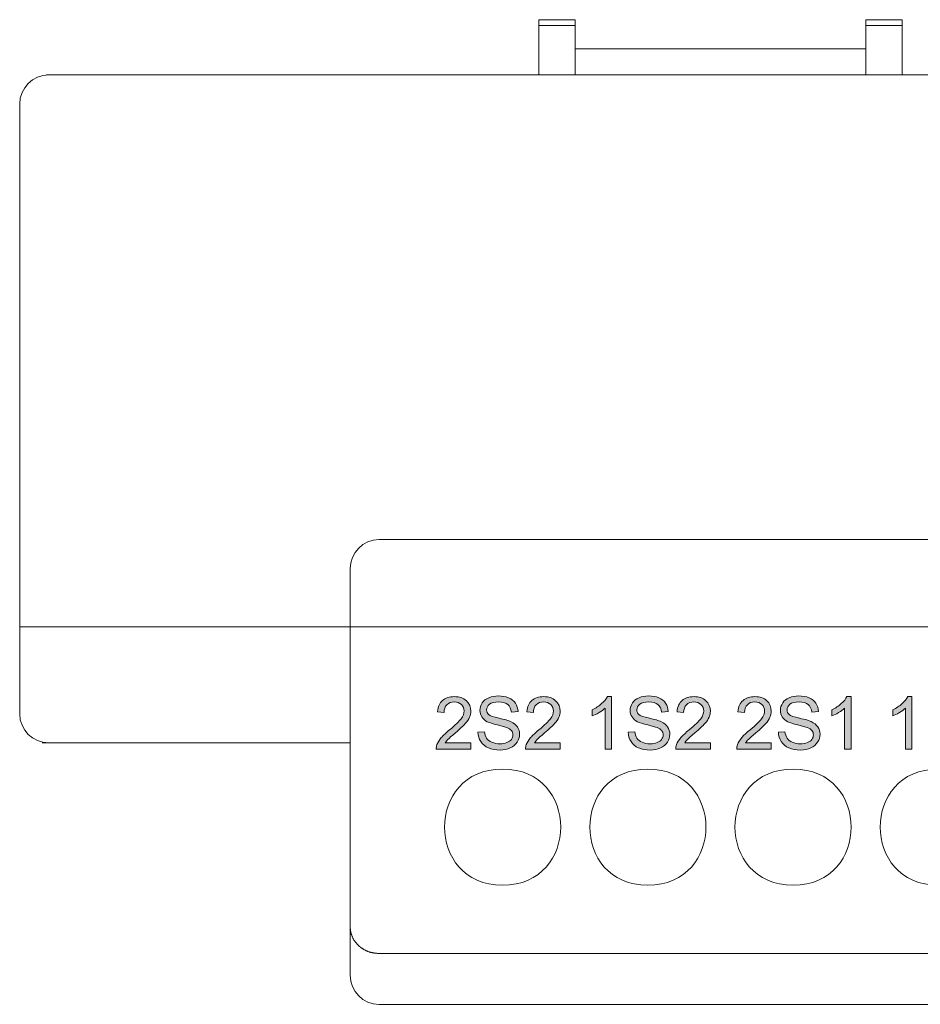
# Model space of a CAD drawing. Header units: millimetres. Extents: x 84.7 to 125.4, y 128.4 to 168.6.
# Tile 2 of 6: x 99.1 to 109.7, y 128.4 to 140. Entities that reach past the tile are written whole.
import ezdxf

# ---------------------------------------------------------------- set-up
doc = ezdxf.new("R2010")
doc.units = ezdxf.units.MM
doc.header["$MEASUREMENT"] = 0
doc.layers.add('Capa 1', color=7, linetype='Continuous', lineweight=0)

# ---------------------------------------------------------------- blocks, each defined once
blk = doc.blocks.new('Block_0')
at = {"layer": 'Capa 1', "transparency": 33554687}
h = blk.add_hatch(color=250, dxfattribs=at)
h.dxf.hatch_style = 2
edge = h.paths.add_edge_path()
edge.add_spline(control_points=[(104.436, 131.5), (104.436, 131.5), (104.436, 131.428), (104.436, 131.428), (104.436, 131.428), (104.031, 131.428), (104.031, 131.428), (104.03, 131.446), (104.033, 131.463), (104.039, 131.48), (104.049, 131.508), (104.066, 131.535), (104.089, 131.562), (104.112, 131.588), (104.144, 131.619), (104.187, 131.654), (104.254, 131.709), (104.299, 131.752), (104.322, 131.784), (104.346, 131.816), (104.357, 131.846), (104.357, 131.875), (104.357, 131.904), (104.347, 131.93), (104.325, 131.95), (104.304, 131.971), (104.276, 131.981), (104.242, 131.981), (104.206, 131.981), (104.177, 131.97), (104.155, 131.948), (104.133, 131.926), (104.122, 131.896), (104.122, 131.858), (104.122, 131.858), (104.045, 131.866), (104.045, 131.866), (104.05, 131.924), (104.07, 131.968), (104.104, 131.998), (104.139, 132.028), (104.185, 132.043), (104.244, 132.043), (104.302, 132.043), (104.349, 132.027), (104.383, 131.994), (104.418, 131.962), (104.435, 131.921), (104.435, 131.873), (104.435, 131.848), (104.43, 131.824), (104.42, 131.801), (104.41, 131.777), (104.393, 131.752), (104.37, 131.726), (104.346, 131.7), (104.308, 131.664), (104.254, 131.618), (104.209, 131.58), (104.18, 131.554), (104.167, 131.541), (104.154, 131.527), (104.143, 131.514), (104.135, 131.5), (104.135, 131.5), (104.436, 131.5), (104.436, 131.5), (104.436, 131.5), (104.436, 131.5), (104.436, 131.5)], knot_values=[0, 0, 0, 0, 1, 1, 1, 2, 2, 2, 3, 3, 3, 4, 4, 4, 5, 5, 5, 6, 6, 6, 7, 7, 7, 8, 8, 8, 9, 9, 9, 10, 10, 10, 11, 11, 11, 12, 12, 12, 13, 13, 13, 14, 14, 14, 15, 15, 15, 16, 16, 16, 17, 17, 17, 18, 18, 18, 19, 19, 19, 20, 20, 20, 21, 21, 21, 22, 22, 22, 23, 23, 23, 23], degree=3, periodic=0)
h = blk.add_hatch(color=250, dxfattribs=at)
h.dxf.hatch_style = 2
edge = h.paths.add_edge_path()
edge.add_spline(control_points=[(104.519, 131.625), (104.519, 131.625), (104.596, 131.631), (104.596, 131.631), (104.599, 131.601), (104.608, 131.576), (104.621, 131.556), (104.634, 131.536), (104.655, 131.52), (104.683, 131.508), (104.71, 131.496), (104.742, 131.49), (104.777, 131.49), (104.807, 131.49), (104.835, 131.495), (104.858, 131.504), (104.882, 131.513), (104.9, 131.526), (104.911, 131.542), (104.923, 131.558), (104.929, 131.575), (104.929, 131.594), (104.929, 131.613), (104.923, 131.63), (104.912, 131.645), (104.901, 131.659), (104.882, 131.671), (104.857, 131.681), (104.84, 131.687), (104.804, 131.697), (104.748, 131.711), (104.692, 131.724), (104.652, 131.737), (104.629, 131.749), (104.6, 131.764), (104.578, 131.783), (104.564, 131.806), (104.55, 131.829), (104.543, 131.854), (104.543, 131.882), (104.543, 131.913), (104.551, 131.942), (104.569, 131.969), (104.586, 131.996), (104.612, 132.016), (104.646, 132.03), (104.68, 132.044), (104.717, 132.051), (104.758, 132.051), (104.804, 132.051), (104.844, 132.044), (104.878, 132.029), (104.913, 132.014), (104.94, 131.993), (104.958, 131.965), (104.977, 131.936), (104.987, 131.904), (104.989, 131.868), (104.989, 131.868), (104.911, 131.862), (104.911, 131.862), (104.907, 131.901), (104.892, 131.93), (104.868, 131.95), (104.844, 131.97), (104.809, 131.98), (104.762, 131.98), (104.712, 131.98), (104.677, 131.971), (104.654, 131.953), (104.632, 131.935), (104.621, 131.913), (104.621, 131.888), (104.621, 131.866), (104.629, 131.847), (104.644, 131.833), (104.66, 131.819), (104.701, 131.804), (104.767, 131.79), (104.833, 131.775), (104.878, 131.762), (104.902, 131.751), (104.938, 131.734), (104.964, 131.713), (104.981, 131.688), (104.998, 131.663), (105.007, 131.634), (105.007, 131.601), (105.007, 131.568), (104.998, 131.538), (104.979, 131.509), (104.96, 131.48), (104.933, 131.458), (104.898, 131.441), (104.863, 131.425), (104.824, 131.417), (104.78, 131.417), (104.725, 131.417), (104.678, 131.425), (104.641, 131.442), (104.603, 131.458), (104.574, 131.482), (104.553, 131.515), (104.531, 131.547), (104.52, 131.584), (104.519, 131.625), (104.519, 131.625), (104.519, 131.625), (104.519, 131.625)], knot_values=[0, 0, 0, 0, 1, 1, 1, 2, 2, 2, 3, 3, 3, 4, 4, 4, 5, 5, 5, 6, 6, 6, 7, 7, 7, 8, 8, 8, 9, 9, 9, 10, 10, 10, 11, 11, 11, 12, 12, 12, 13, 13, 13, 14, 14, 14, 15, 15, 15, 16, 16, 16, 17, 17, 17, 18, 18, 18, 19, 19, 19, 20, 20, 20, 21, 21, 21, 22, 22, 22, 23, 23, 23, 24, 24, 24, 25, 25, 25, 26, 26, 26, 27, 27, 27, 28, 28, 28, 29, 29, 29, 30, 30, 30, 31, 31, 31, 32, 32, 32, 33, 33, 33, 34, 34, 34, 35, 35, 35, 36, 36, 36, 36], degree=3, periodic=0)
h = blk.add_hatch(color=250, dxfattribs=at)
h.dxf.hatch_style = 2
edge = h.paths.add_edge_path()
edge.add_spline(control_points=[(105.483, 131.5), (105.483, 131.5), (105.483, 131.428), (105.483, 131.428), (105.483, 131.428), (105.078, 131.428), (105.078, 131.428), (105.077, 131.446), (105.08, 131.463), (105.086, 131.48), (105.096, 131.508), (105.113, 131.535), (105.136, 131.562), (105.159, 131.588), (105.191, 131.619), (105.234, 131.654), (105.301, 131.709), (105.346, 131.752), (105.369, 131.784), (105.393, 131.816), (105.404, 131.846), (105.404, 131.875), (105.404, 131.904), (105.394, 131.93), (105.373, 131.95), (105.351, 131.971), (105.323, 131.981), (105.289, 131.981), (105.253, 131.981), (105.224, 131.97), (105.202, 131.948), (105.18, 131.926), (105.169, 131.896), (105.169, 131.858), (105.169, 131.858), (105.092, 131.866), (105.092, 131.866), (105.097, 131.924), (105.117, 131.968), (105.151, 131.998), (105.186, 132.028), (105.232, 132.043), (105.291, 132.043), (105.349, 132.043), (105.396, 132.027), (105.43, 131.994), (105.465, 131.962), (105.482, 131.921), (105.482, 131.873), (105.482, 131.848), (105.477, 131.824), (105.467, 131.801), (105.457, 131.777), (105.44, 131.752), (105.417, 131.726), (105.393, 131.7), (105.355, 131.664), (105.301, 131.618), (105.256, 131.58), (105.227, 131.554), (105.214, 131.541), (105.201, 131.527), (105.19, 131.514), (105.182, 131.5), (105.182, 131.5), (105.483, 131.5), (105.483, 131.5), (105.483, 131.5), (105.483, 131.5), (105.483, 131.5)], knot_values=[0, 0, 0, 0, 1, 1, 1, 2, 2, 2, 3, 3, 3, 4, 4, 4, 5, 5, 5, 6, 6, 6, 7, 7, 7, 8, 8, 8, 9, 9, 9, 10, 10, 10, 11, 11, 11, 12, 12, 12, 13, 13, 13, 14, 14, 14, 15, 15, 15, 16, 16, 16, 17, 17, 17, 18, 18, 18, 19, 19, 19, 20, 20, 20, 21, 21, 21, 22, 22, 22, 23, 23, 23, 23], degree=3, periodic=0)
h = blk.add_hatch(color=250, dxfattribs=at)
h.dxf.hatch_style = 2
edge = h.paths.add_edge_path()
edge.add_spline(control_points=[(106.084, 131.428), (106.084, 131.428), (106.009, 131.428), (106.009, 131.428), (106.009, 131.428), (106.009, 131.907), (106.009, 131.907), (105.991, 131.89), (105.967, 131.873), (105.938, 131.855), (105.908, 131.838), (105.882, 131.825), (105.859, 131.817), (105.859, 131.817), (105.859, 131.889), (105.859, 131.889), (105.901, 131.909), (105.938, 131.933), (105.969, 131.961), (106, 131.989), (106.023, 132.017), (106.036, 132.043), (106.036, 132.043), (106.084, 132.043), (106.084, 132.043), (106.084, 132.043), (106.084, 131.428), (106.084, 131.428), (106.084, 131.428), (106.084, 131.428), (106.084, 131.428)], knot_values=[0, 0, 0, 0, 1, 1, 1, 2, 2, 2, 3, 3, 3, 4, 4, 4, 5, 5, 5, 6, 6, 6, 7, 7, 7, 8, 8, 8, 9, 9, 9, 10, 10, 10, 10], degree=3, periodic=0)
h = blk.add_hatch(color=250, dxfattribs=at)
h.dxf.hatch_style = 2
edge = h.paths.add_edge_path()
edge.add_spline(control_points=[(106.28, 131.625), (106.28, 131.625), (106.357, 131.631), (106.357, 131.631), (106.36, 131.601), (106.369, 131.576), (106.382, 131.556), (106.395, 131.536), (106.416, 131.52), (106.443, 131.508), (106.471, 131.496), (106.503, 131.49), (106.537, 131.49), (106.568, 131.49), (106.596, 131.495), (106.619, 131.504), (106.643, 131.513), (106.661, 131.526), (106.672, 131.542), (106.684, 131.558), (106.69, 131.575), (106.69, 131.594), (106.69, 131.613), (106.684, 131.63), (106.673, 131.645), (106.662, 131.659), (106.643, 131.671), (106.618, 131.681), (106.601, 131.687), (106.565, 131.697), (106.509, 131.711), (106.452, 131.724), (106.413, 131.737), (106.39, 131.749), (106.361, 131.764), (106.339, 131.783), (106.325, 131.806), (106.311, 131.829), (106.303, 131.854), (106.303, 131.882), (106.303, 131.913), (106.312, 131.942), (106.33, 131.969), (106.347, 131.996), (106.373, 132.016), (106.407, 132.03), (106.44, 132.044), (106.478, 132.051), (106.519, 132.051), (106.565, 132.051), (106.604, 132.044), (106.639, 132.029), (106.674, 132.014), (106.701, 131.993), (106.719, 131.965), (106.738, 131.936), (106.748, 131.904), (106.749, 131.868), (106.749, 131.868), (106.672, 131.862), (106.672, 131.862), (106.667, 131.901), (106.653, 131.93), (106.629, 131.95), (106.605, 131.97), (106.57, 131.98), (106.522, 131.98), (106.473, 131.98), (106.438, 131.971), (106.415, 131.953), (106.393, 131.935), (106.382, 131.913), (106.382, 131.888), (106.382, 131.866), (106.389, 131.847), (106.405, 131.833), (106.421, 131.819), (106.462, 131.804), (106.528, 131.79), (106.594, 131.775), (106.639, 131.762), (106.663, 131.751), (106.699, 131.734), (106.725, 131.713), (106.742, 131.688), (106.759, 131.663), (106.768, 131.634), (106.768, 131.601), (106.768, 131.568), (106.758, 131.538), (106.74, 131.509), (106.721, 131.48), (106.694, 131.458), (106.659, 131.441), (106.624, 131.425), (106.585, 131.417), (106.541, 131.417), (106.486, 131.417), (106.439, 131.425), (106.402, 131.442), (106.364, 131.458), (106.335, 131.482), (106.314, 131.515), (106.292, 131.547), (106.281, 131.584), (106.28, 131.625), (106.28, 131.625), (106.28, 131.625), (106.28, 131.625)], knot_values=[0, 0, 0, 0, 1, 1, 1, 2, 2, 2, 3, 3, 3, 4, 4, 4, 5, 5, 5, 6, 6, 6, 7, 7, 7, 8, 8, 8, 9, 9, 9, 10, 10, 10, 11, 11, 11, 12, 12, 12, 13, 13, 13, 14, 14, 14, 15, 15, 15, 16, 16, 16, 17, 17, 17, 18, 18, 18, 19, 19, 19, 20, 20, 20, 21, 21, 21, 22, 22, 22, 23, 23, 23, 24, 24, 24, 25, 25, 25, 26, 26, 26, 27, 27, 27, 28, 28, 28, 29, 29, 29, 30, 30, 30, 31, 31, 31, 32, 32, 32, 33, 33, 33, 34, 34, 34, 35, 35, 35, 36, 36, 36, 36], degree=3, periodic=0)
h = blk.add_hatch(color=250, dxfattribs=at)
h.dxf.hatch_style = 2
edge = h.paths.add_edge_path()
edge.add_spline(control_points=[(107.244, 131.5), (107.244, 131.5), (107.244, 131.428), (107.244, 131.428), (107.244, 131.428), (106.839, 131.428), (106.839, 131.428), (106.838, 131.446), (106.841, 131.463), (106.847, 131.48), (106.857, 131.508), (106.874, 131.535), (106.897, 131.562), (106.92, 131.588), (106.952, 131.619), (106.995, 131.654), (107.062, 131.709), (107.107, 131.752), (107.13, 131.784), (107.154, 131.816), (107.165, 131.846), (107.165, 131.875), (107.165, 131.904), (107.155, 131.93), (107.133, 131.95), (107.112, 131.971), (107.084, 131.981), (107.05, 131.981), (107.014, 131.981), (106.985, 131.97), (106.963, 131.948), (106.941, 131.926), (106.93, 131.896), (106.93, 131.858), (106.93, 131.858), (106.853, 131.866), (106.853, 131.866), (106.858, 131.924), (106.878, 131.968), (106.912, 131.998), (106.947, 132.028), (106.993, 132.043), (107.052, 132.043), (107.11, 132.043), (107.157, 132.027), (107.191, 131.994), (107.226, 131.962), (107.243, 131.921), (107.243, 131.873), (107.243, 131.848), (107.238, 131.824), (107.228, 131.801), (107.218, 131.777), (107.201, 131.752), (107.178, 131.726), (107.154, 131.7), (107.116, 131.664), (107.062, 131.618), (107.017, 131.58), (106.988, 131.554), (106.975, 131.541), (106.962, 131.527), (106.951, 131.514), (106.943, 131.5), (106.943, 131.5), (107.244, 131.5), (107.244, 131.5), (107.244, 131.5), (107.244, 131.5), (107.244, 131.5)], knot_values=[0, 0, 0, 0, 1, 1, 1, 2, 2, 2, 3, 3, 3, 4, 4, 4, 5, 5, 5, 6, 6, 6, 7, 7, 7, 8, 8, 8, 9, 9, 9, 10, 10, 10, 11, 11, 11, 12, 12, 12, 13, 13, 13, 14, 14, 14, 15, 15, 15, 16, 16, 16, 17, 17, 17, 18, 18, 18, 19, 19, 19, 20, 20, 20, 21, 21, 21, 22, 22, 22, 23, 23, 23, 23], degree=3, periodic=0)
h = blk.add_hatch(color=250, dxfattribs=at)
h.dxf.hatch_style = 2
edge = h.paths.add_edge_path()
edge.add_spline(control_points=[(107.957, 131.5), (107.957, 131.5), (107.957, 131.428), (107.957, 131.428), (107.957, 131.428), (107.552, 131.428), (107.552, 131.428), (107.552, 131.446), (107.555, 131.463), (107.561, 131.48), (107.571, 131.508), (107.588, 131.535), (107.611, 131.562), (107.633, 131.588), (107.666, 131.619), (107.709, 131.654), (107.776, 131.709), (107.821, 131.752), (107.844, 131.784), (107.868, 131.816), (107.879, 131.846), (107.879, 131.875), (107.879, 131.904), (107.869, 131.93), (107.847, 131.95), (107.826, 131.971), (107.798, 131.981), (107.764, 131.981), (107.728, 131.981), (107.699, 131.97), (107.677, 131.948), (107.655, 131.926), (107.644, 131.896), (107.644, 131.858), (107.644, 131.858), (107.567, 131.866), (107.567, 131.866), (107.572, 131.924), (107.592, 131.968), (107.626, 131.998), (107.661, 132.028), (107.707, 132.043), (107.766, 132.043), (107.824, 132.043), (107.871, 132.027), (107.905, 131.994), (107.939, 131.962), (107.957, 131.921), (107.957, 131.873), (107.957, 131.848), (107.952, 131.824), (107.941, 131.801), (107.931, 131.777), (107.915, 131.752), (107.892, 131.726), (107.868, 131.7), (107.83, 131.664), (107.776, 131.618), (107.73, 131.58), (107.702, 131.554), (107.689, 131.541), (107.676, 131.527), (107.665, 131.514), (107.657, 131.5), (107.657, 131.5), (107.957, 131.5), (107.957, 131.5), (107.957, 131.5), (107.957, 131.5), (107.957, 131.5)], knot_values=[0, 0, 0, 0, 1, 1, 1, 2, 2, 2, 3, 3, 3, 4, 4, 4, 5, 5, 5, 6, 6, 6, 7, 7, 7, 8, 8, 8, 9, 9, 9, 10, 10, 10, 11, 11, 11, 12, 12, 12, 13, 13, 13, 14, 14, 14, 15, 15, 15, 16, 16, 16, 17, 17, 17, 18, 18, 18, 19, 19, 19, 20, 20, 20, 21, 21, 21, 22, 22, 22, 23, 23, 23, 23], degree=3, periodic=0)
h = blk.add_hatch(color=250, dxfattribs=at)
h.dxf.hatch_style = 2
edge = h.paths.add_edge_path()
edge.add_spline(control_points=[(108.041, 131.625), (108.041, 131.625), (108.118, 131.631), (108.118, 131.631), (108.121, 131.601), (108.13, 131.576), (108.143, 131.556), (108.156, 131.536), (108.177, 131.52), (108.204, 131.508), (108.232, 131.496), (108.264, 131.49), (108.298, 131.49), (108.329, 131.49), (108.357, 131.495), (108.38, 131.504), (108.404, 131.513), (108.422, 131.526), (108.433, 131.542), (108.445, 131.558), (108.451, 131.575), (108.451, 131.594), (108.451, 131.613), (108.445, 131.63), (108.434, 131.645), (108.423, 131.659), (108.404, 131.671), (108.379, 131.681), (108.362, 131.687), (108.326, 131.697), (108.27, 131.711), (108.213, 131.724), (108.174, 131.737), (108.151, 131.749), (108.122, 131.764), (108.1, 131.783), (108.086, 131.806), (108.072, 131.829), (108.064, 131.854), (108.064, 131.882), (108.064, 131.913), (108.073, 131.942), (108.091, 131.969), (108.108, 131.996), (108.134, 132.016), (108.168, 132.03), (108.201, 132.044), (108.239, 132.051), (108.28, 132.051), (108.326, 132.051), (108.365, 132.044), (108.4, 132.029), (108.435, 132.014), (108.462, 131.993), (108.48, 131.965), (108.499, 131.936), (108.509, 131.904), (108.51, 131.868), (108.51, 131.868), (108.433, 131.862), (108.433, 131.862), (108.428, 131.901), (108.414, 131.93), (108.39, 131.95), (108.366, 131.97), (108.331, 131.98), (108.283, 131.98), (108.234, 131.98), (108.199, 131.971), (108.176, 131.953), (108.154, 131.935), (108.143, 131.913), (108.143, 131.888), (108.143, 131.866), (108.15, 131.847), (108.166, 131.833), (108.182, 131.819), (108.223, 131.804), (108.289, 131.79), (108.355, 131.775), (108.4, 131.762), (108.424, 131.751), (108.46, 131.734), (108.486, 131.713), (108.503, 131.688), (108.52, 131.663), (108.529, 131.634), (108.529, 131.601), (108.529, 131.568), (108.519, 131.538), (108.501, 131.509), (108.482, 131.48), (108.455, 131.458), (108.42, 131.441), (108.385, 131.425), (108.346, 131.417), (108.302, 131.417), (108.247, 131.417), (108.2, 131.425), (108.163, 131.442), (108.125, 131.458), (108.096, 131.482), (108.075, 131.515), (108.053, 131.547), (108.042, 131.584), (108.041, 131.625), (108.041, 131.625), (108.041, 131.625), (108.041, 131.625)], knot_values=[0, 0, 0, 0, 1, 1, 1, 2, 2, 2, 3, 3, 3, 4, 4, 4, 5, 5, 5, 6, 6, 6, 7, 7, 7, 8, 8, 8, 9, 9, 9, 10, 10, 10, 11, 11, 11, 12, 12, 12, 13, 13, 13, 14, 14, 14, 15, 15, 15, 16, 16, 16, 17, 17, 17, 18, 18, 18, 19, 19, 19, 20, 20, 20, 21, 21, 21, 22, 22, 22, 23, 23, 23, 24, 24, 24, 25, 25, 25, 26, 26, 26, 27, 27, 27, 28, 28, 28, 29, 29, 29, 30, 30, 30, 31, 31, 31, 32, 32, 32, 33, 33, 33, 34, 34, 34, 35, 35, 35, 36, 36, 36, 36], degree=3, periodic=0)
h = blk.add_hatch(color=250, dxfattribs=at)
h.dxf.hatch_style = 2
edge = h.paths.add_edge_path()
edge.add_spline(control_points=[(108.892, 131.428), (108.892, 131.428), (108.817, 131.428), (108.817, 131.428), (108.817, 131.428), (108.817, 131.907), (108.817, 131.907), (108.799, 131.89), (108.775, 131.873), (108.746, 131.855), (108.717, 131.838), (108.69, 131.825), (108.667, 131.817), (108.667, 131.817), (108.667, 131.889), (108.667, 131.889), (108.709, 131.909), (108.746, 131.933), (108.777, 131.961), (108.809, 131.989), (108.831, 132.017), (108.844, 132.043), (108.844, 132.043), (108.892, 132.043), (108.892, 132.043), (108.892, 132.043), (108.892, 131.428), (108.892, 131.428), (108.892, 131.428), (108.892, 131.428), (108.892, 131.428)], knot_values=[0, 0, 0, 0, 1, 1, 1, 2, 2, 2, 3, 3, 3, 4, 4, 4, 5, 5, 5, 6, 6, 6, 7, 7, 7, 8, 8, 8, 9, 9, 9, 10, 10, 10, 10], degree=3, periodic=0)
h = blk.add_hatch(color=250, dxfattribs=at)
h.dxf.hatch_style = 2
edge = h.paths.add_edge_path()
edge.add_spline(control_points=[(109.606, 131.428), (109.606, 131.428), (109.531, 131.428), (109.531, 131.428), (109.531, 131.428), (109.531, 131.907), (109.531, 131.907), (109.513, 131.89), (109.489, 131.873), (109.46, 131.855), (109.43, 131.838), (109.404, 131.825), (109.381, 131.817), (109.381, 131.817), (109.381, 131.889), (109.381, 131.889), (109.423, 131.909), (109.46, 131.933), (109.491, 131.961), (109.522, 131.989), (109.545, 132.017), (109.558, 132.043), (109.558, 132.043), (109.606, 132.043), (109.606, 132.043), (109.606, 132.043), (109.606, 131.428), (109.606, 131.428), (109.606, 131.428), (109.606, 131.428), (109.606, 131.428)], knot_values=[0, 0, 0, 0, 1, 1, 1, 2, 2, 2, 3, 3, 3, 4, 4, 4, 5, 5, 5, 6, 6, 6, 7, 7, 7, 8, 8, 8, 9, 9, 9, 10, 10, 10, 10], degree=3, periodic=0)
at = {"layer": 'Capa 1', "color": 250, "lineweight": 13}
for points in [[(105.234, 139.331), (105.234, 139.331), (105.234, 139.978), (105.234, 139.978)], [(105.659, 139.978), (105.659, 139.978), (105.234, 139.978), (105.234, 139.978)], [(105.659, 139.91), (105.659, 139.91), (105.234, 139.91), (105.234, 139.91)], [(105.659, 139.978), (105.659, 139.978), (105.659, 139.331), (105.659, 139.331)], [(109.064, 139.331), (109.064, 139.331), (109.064, 139.978), (109.064, 139.978)], [(109.49, 139.978), (109.49, 139.978), (109.064, 139.978), (109.064, 139.978)], [(109.49, 139.91), (109.49, 139.91), (109.064, 139.91), (109.064, 139.91)], [(109.49, 139.978), (109.49, 139.978), (109.49, 139.331), (109.49, 139.331)], [(105.659, 139.638), (105.659, 139.638), (109.064, 139.638), (109.064, 139.638)], [(99.462, 139.331), (99.462, 139.331), (115.529, 139.331), (115.529, 139.331)], [(99.148, 138.991), (99.148, 138.991), (99.148, 131.841), (99.148, 131.841)], [(103.361, 133.884), (103.361, 133.884), (111.158, 133.884), (111.158, 133.884)], [(103.021, 128.777), (103.021, 128.777), (103.021, 133.543), (103.021, 133.543)], [(115.825, 132.862), (115.825, 132.862), (99.148, 132.862), (99.148, 132.862)], [(99.41, 131.5), (99.41, 131.5), (103.021, 131.5), (103.021, 131.5)], [(103.361, 129.032), (103.361, 129.032), (111.158, 129.032), (111.158, 129.032)], [(103.361, 128.436), (103.361, 128.436), (111.158, 128.436), (111.158, 128.436)]]:
    blk.add_open_spline(points, degree=3, dxfattribs=at)
at = {"layer": 'Capa 1', "color": 7, "lineweight": 13}
for points in [[(99.488, 139.331), (99.301, 139.331), (99.148, 139.178), (99.148, 138.991), (99.148, 138.991), (99.148, 138.991), (99.148, 138.991)], [(103.361, 133.884), (103.174, 133.884), (103.021, 133.731), (103.021, 133.543), (103.021, 133.543), (103.021, 133.543), (103.021, 133.543)], [(99.148, 131.841), (99.148, 131.653), (99.301, 131.501), (99.488, 131.501), (99.488, 131.501), (99.488, 131.501), (99.488, 131.501)], [(103.021, 128.777), (103.021, 128.589), (103.174, 128.436), (103.361, 128.436), (103.361, 128.436), (103.361, 128.436), (103.361, 128.436)]]:
    blk.add_open_spline(points, degree=3, knots=[0, 0, 0, 0, 1, 1, 1, 2, 2, 2, 2], dxfattribs=at)
at = {"layer": 'Capa 1', "color": 250, "lineweight": 13}
for points, knots in [([(99.488, 139.331), (99.301, 139.331), (99.148, 139.178), (99.148, 138.991), (99.148, 138.991), (99.148, 138.991), (99.148, 138.991)], [0, 0, 0, 0, 1, 1, 1, 2, 2, 2, 2]), ([(103.361, 133.884), (103.174, 133.884), (103.021, 133.731), (103.021, 133.543), (103.021, 133.543), (103.021, 133.543), (103.021, 133.543)], [0, 0, 0, 0, 1, 1, 1, 2, 2, 2, 2]), ([(99.148, 131.841), (99.148, 131.653), (99.301, 131.501), (99.488, 131.501), (99.488, 131.501), (99.488, 131.501), (99.488, 131.501)], [0, 0, 0, 0, 1, 1, 1, 2, 2, 2, 2]), ([(104.808, 131.194), (103.901, 131.195), (103.9, 129.832), (104.808, 129.832), (105.716, 129.832), (105.716, 131.195), (104.808, 131.194), (104.808, 131.194), (104.808, 131.194), (104.808, 131.194), (104.808, 131.194), (104.808, 131.194), (104.808, 131.194)], [0, 0, 0, 0, 1, 1, 1, 2, 2, 2, 3, 3, 3, 4, 4, 4, 4]), ([(106.511, 131.194), (105.603, 131.195), (105.603, 129.832), (106.511, 129.832), (107.418, 129.832), (107.418, 131.195), (106.511, 131.194), (106.511, 131.194), (106.511, 131.194), (106.511, 131.194), (106.511, 131.194), (106.511, 131.194), (106.511, 131.194)], [0, 0, 0, 0, 1, 1, 1, 2, 2, 2, 3, 3, 3, 4, 4, 4, 4]), ([(108.213, 131.194), (107.305, 131.195), (107.305, 129.832), (108.213, 129.832), (109.121, 129.832), (109.121, 131.195), (108.213, 131.194), (108.213, 131.194), (108.213, 131.194), (108.213, 131.194), (108.213, 131.194), (108.213, 131.194), (108.213, 131.194)], [0, 0, 0, 0, 1, 1, 1, 2, 2, 2, 3, 3, 3, 4, 4, 4, 4]), ([(109.915, 131.194), (109.007, 131.195), (109.007, 129.832), (109.915, 129.832), (110.823, 129.832), (110.823, 131.195), (109.915, 131.194), (109.915, 131.194), (109.915, 131.194), (109.915, 131.194), (109.915, 131.194), (109.915, 131.194), (109.915, 131.194)], [0, 0, 0, 0, 1, 1, 1, 2, 2, 2, 3, 3, 3, 4, 4, 4, 4]), ([(103.021, 129.348), (103.021, 129.348), (103.021, 129.342), (103.021, 129.342), (103.021, 129.342), (103.022, 129.337), (103.022, 129.337), (103.022, 129.337), (103.022, 129.332), (103.022, 129.332), (103.022, 129.332), (103.023, 129.327), (103.023, 129.327), (103.023, 129.327), (103.024, 129.322), (103.024, 129.322), (103.024, 129.322), (103.024, 129.317), (103.024, 129.317), (103.024, 129.317), (103.025, 129.311), (103.025, 129.311), (103.025, 129.311), (103.026, 129.306), (103.026, 129.306), (103.026, 129.306), (103.026, 129.301), (103.026, 129.301), (103.026, 129.301), (103.027, 129.296), (103.027, 129.296), (103.027, 129.296), (103.028, 129.291), (103.028, 129.291), (103.028, 129.291), (103.029, 129.286), (103.029, 129.286), (103.029, 129.286), (103.03, 129.281), (103.03, 129.281), (103.03, 129.281), (103.031, 129.276), (103.031, 129.276), (103.031, 129.276), (103.032, 129.27), (103.032, 129.27), (103.032, 129.27), (103.033, 129.265), (103.033, 129.265), (103.033, 129.265), (103.034, 129.26), (103.034, 129.26), (103.034, 129.26), (103.036, 129.255), (103.036, 129.255), (103.036, 129.255), (103.037, 129.251), (103.037, 129.251), (103.037, 129.251), (103.039, 129.246), (103.039, 129.246), (103.039, 129.246), (103.041, 129.241), (103.041, 129.241), (103.041, 129.241), (103.043, 129.236), (103.043, 129.236), (103.043, 129.236), (103.045, 129.231), (103.045, 129.231), (103.045, 129.231), (103.047, 129.226), (103.047, 129.226), (103.047, 129.226), (103.049, 129.222), (103.049, 129.222), (103.049, 129.222), (103.051, 129.217), (103.051, 129.217), (103.051, 129.217), (103.053, 129.212), (103.053, 129.212), (103.053, 129.212), (103.056, 129.208), (103.056, 129.208), (103.056, 129.208), (103.058, 129.203), (103.058, 129.203), (103.058, 129.203), (103.061, 129.198), (103.061, 129.198), (103.061, 129.198), (103.064, 129.194), (103.064, 129.194), (103.064, 129.194), (103.066, 129.19), (103.066, 129.19), (103.066, 129.19), (103.069, 129.185), (103.069, 129.185), (103.069, 129.185), (103.072, 129.181), (103.072, 129.181), (103.072, 129.181), (103.075, 129.176), (103.075, 129.176), (103.075, 129.176), (103.078, 129.172), (103.078, 129.172), (103.078, 129.172), (103.081, 129.168), (103.081, 129.168), (103.081, 129.168), (103.084, 129.164), (103.084, 129.164), (103.084, 129.164), (103.088, 129.16), (103.088, 129.16), (103.088, 129.16), (103.091, 129.156), (103.091, 129.156), (103.091, 129.156), (103.094, 129.152), (103.094, 129.152), (103.094, 129.152), (103.098, 129.148), (103.098, 129.148), (103.098, 129.148), (103.101, 129.144), (103.101, 129.144), (103.101, 129.144), (103.105, 129.14), (103.105, 129.14), (103.105, 129.14), (103.108, 129.136), (103.108, 129.136), (103.108, 129.136), (103.112, 129.133), (103.112, 129.133), (103.112, 129.133), (103.116, 129.129), (103.116, 129.129), (103.116, 129.129), (103.119, 129.125), (103.119, 129.125), (103.119, 129.125), (103.123, 129.122), (103.123, 129.122), (103.123, 129.122), (103.127, 129.118), (103.127, 129.118), (103.127, 129.118), (103.131, 129.115), (103.131, 129.115), (103.131, 129.115), (103.135, 129.112), (103.135, 129.112), (103.135, 129.112), (103.139, 129.108), (103.139, 129.108), (103.139, 129.108), (103.143, 129.105), (103.143, 129.105), (103.143, 129.105), (103.147, 129.102), (103.147, 129.102), (103.147, 129.102), (103.152, 129.099), (103.152, 129.099), (103.152, 129.099), (103.156, 129.096), (103.156, 129.096), (103.156, 129.096), (103.16, 129.093), (103.16, 129.093), (103.16, 129.093), (103.164, 129.09), (103.164, 129.09), (103.164, 129.09), (103.169, 129.087), (103.169, 129.087), (103.169, 129.087), (103.173, 129.084), (103.173, 129.084), (103.173, 129.084), (103.178, 129.081), (103.178, 129.081), (103.178, 129.081), (103.182, 129.079), (103.182, 129.079), (103.182, 129.079), (103.187, 129.076), (103.187, 129.076), (103.187, 129.076), (103.191, 129.074), (103.191, 129.074), (103.191, 129.074), (103.196, 129.071), (103.196, 129.071), (103.196, 129.071), (103.2, 129.069), (103.2, 129.069), (103.2, 129.069), (103.205, 129.066), (103.205, 129.066), (103.205, 129.066), (103.21, 129.064), (103.21, 129.064), (103.21, 129.064), (103.215, 129.062), (103.215, 129.062), (103.215, 129.062), (103.219, 129.06), (103.219, 129.06), (103.219, 129.06), (103.224, 129.058), (103.224, 129.058), (103.224, 129.058), (103.229, 129.056), (103.229, 129.056), (103.229, 129.056), (103.234, 129.054), (103.234, 129.054), (103.234, 129.054), (103.239, 129.052), (103.239, 129.052), (103.239, 129.052), (103.244, 129.051), (103.244, 129.051), (103.244, 129.051), (103.249, 129.049), (103.249, 129.049), (103.249, 129.049), (103.254, 129.048), (103.254, 129.048), (103.254, 129.048), (103.259, 129.046), (103.259, 129.046), (103.259, 129.046), (103.264, 129.045), (103.264, 129.045), (103.264, 129.045), (103.269, 129.044), (103.269, 129.044), (103.269, 129.044), (103.274, 129.043), (103.274, 129.043), (103.274, 129.043), (103.279, 129.042), (103.279, 129.042), (103.279, 129.042), (103.284, 129.041), (103.284, 129.041), (103.284, 129.041), (103.289, 129.04), (103.289, 129.04), (103.289, 129.04), (103.294, 129.039), (103.294, 129.039), (103.294, 129.039), (103.299, 129.038), (103.299, 129.038), (103.299, 129.038), (103.304, 129.037), (103.304, 129.037), (103.304, 129.037), (103.309, 129.037), (103.309, 129.037), (103.309, 129.037), (103.315, 129.036), (103.315, 129.036), (103.315, 129.036), (103.32, 129.035), (103.32, 129.035), (103.32, 129.035), (103.325, 129.035), (103.325, 129.035), (103.325, 129.035), (103.33, 129.034), (103.33, 129.034), (103.33, 129.034), (103.335, 129.034), (103.335, 129.034), (103.335, 129.034), (103.341, 129.033), (103.341, 129.033), (103.341, 129.033), (103.346, 129.033), (103.346, 129.033), (103.346, 129.033), (103.351, 129.033), (103.351, 129.033), (103.351, 129.033), (103.356, 129.032), (103.356, 129.032), (103.356, 129.032), (103.361, 129.032), (103.361, 129.032)], [0, 0, 0, 0, 1, 1, 1, 2, 2, 2, 3, 3, 3, 4, 4, 4, 5, 5, 5, 6, 6, 6, 7, 7, 7, 8, 8, 8, 9, 9, 9, 10, 10, 10, 11, 11, 11, 12, 12, 12, 13, 13, 13, 14, 14, 14, 15, 15, 15, 16, 16, 16, 17, 17, 17, 18, 18, 18, 19, 19, 19, 20, 20, 20, 21, 21, 21, 22, 22, 22, 23, 23, 23, 24, 24, 24, 25, 25, 25, 26, 26, 26, 27, 27, 27, 28, 28, 28, 29, 29, 29, 30, 30, 30, 31, 31, 31, 32, 32, 32, 33, 33, 33, 34, 34, 34, 35, 35, 35, 36, 36, 36, 37, 37, 37, 38, 38, 38, 39, 39, 39, 40, 40, 40, 41, 41, 41, 42, 42, 42, 43, 43, 43, 44, 44, 44, 45, 45, 45, 46, 46, 46, 47, 47, 47, 48, 48, 48, 49, 49, 49, 50, 50, 50, 51, 51, 51, 52, 52, 52, 53, 53, 53, 54, 54, 54, 55, 55, 55, 56, 56, 56, 57, 57, 57, 58, 58, 58, 59, 59, 59, 60, 60, 60, 61, 61, 61, 62, 62, 62, 63, 63, 63, 64, 64, 64, 65, 65, 65, 66, 66, 66, 67, 67, 67, 68, 68, 68, 69, 69, 69, 70, 70, 70, 71, 71, 71, 72, 72, 72, 73, 73, 73, 74, 74, 74, 75, 75, 75, 76, 76, 76, 77, 77, 77, 78, 78, 78, 79, 79, 79, 80, 80, 80, 81, 81, 81, 82, 82, 82, 83, 83, 83, 84, 84, 84, 85, 85, 85, 86, 86, 86, 87, 87, 87, 88, 88, 88, 89, 89, 89, 90, 90, 90, 91, 91, 91, 92, 92, 92, 93, 93, 93, 94, 94, 94, 95, 95, 95, 96, 96, 96, 97, 97, 97, 98, 98, 98, 99, 99, 99, 99]), ([(103.021, 128.777), (103.021, 128.589), (103.174, 128.436), (103.361, 128.436), (103.361, 128.436), (103.361, 128.436), (103.361, 128.436)], [0, 0, 0, 0, 1, 1, 1, 2, 2, 2, 2])]:
    blk.add_open_spline(points, degree=3, knots=knots, dxfattribs=at)
at = {"layer": 'Capa 1'}
for points, knots in [([(104.436, 131.5), (104.436, 131.5), (104.436, 131.428), (104.436, 131.428), (104.436, 131.428), (104.031, 131.428), (104.031, 131.428), (104.03, 131.446), (104.033, 131.463), (104.039, 131.48), (104.049, 131.508), (104.066, 131.535), (104.089, 131.562), (104.112, 131.588), (104.144, 131.619), (104.187, 131.654), (104.254, 131.709), (104.299, 131.752), (104.322, 131.784), (104.346, 131.816), (104.357, 131.846), (104.357, 131.875), (104.357, 131.904), (104.347, 131.93), (104.325, 131.95), (104.304, 131.971), (104.276, 131.981), (104.242, 131.981), (104.206, 131.981), (104.177, 131.97), (104.155, 131.948), (104.133, 131.926), (104.122, 131.896), (104.122, 131.858), (104.122, 131.858), (104.045, 131.866), (104.045, 131.866), (104.05, 131.924), (104.07, 131.968), (104.104, 131.998), (104.139, 132.028), (104.185, 132.043), (104.244, 132.043), (104.302, 132.043), (104.349, 132.027), (104.383, 131.994), (104.418, 131.962), (104.435, 131.921), (104.435, 131.873), (104.435, 131.848), (104.43, 131.824), (104.42, 131.801), (104.41, 131.777), (104.393, 131.752), (104.37, 131.726), (104.346, 131.7), (104.308, 131.664), (104.254, 131.618), (104.209, 131.58), (104.18, 131.554), (104.167, 131.541), (104.154, 131.527), (104.143, 131.514), (104.135, 131.5), (104.135, 131.5), (104.436, 131.5), (104.436, 131.5), (104.436, 131.5), (104.436, 131.5), (104.436, 131.5)], [0, 0, 0, 0, 1, 1, 1, 2, 2, 2, 3, 3, 3, 4, 4, 4, 5, 5, 5, 6, 6, 6, 7, 7, 7, 8, 8, 8, 9, 9, 9, 10, 10, 10, 11, 11, 11, 12, 12, 12, 13, 13, 13, 14, 14, 14, 15, 15, 15, 16, 16, 16, 17, 17, 17, 18, 18, 18, 19, 19, 19, 20, 20, 20, 21, 21, 21, 22, 22, 22, 23, 23, 23, 23]), ([(104.519, 131.625), (104.519, 131.625), (104.596, 131.631), (104.596, 131.631), (104.599, 131.601), (104.608, 131.576), (104.621, 131.556), (104.634, 131.536), (104.655, 131.52), (104.683, 131.508), (104.71, 131.496), (104.742, 131.49), (104.777, 131.49), (104.807, 131.49), (104.835, 131.495), (104.858, 131.504), (104.882, 131.513), (104.9, 131.526), (104.911, 131.542), (104.923, 131.558), (104.929, 131.575), (104.929, 131.594), (104.929, 131.613), (104.923, 131.63), (104.912, 131.645), (104.901, 131.659), (104.882, 131.671), (104.857, 131.681), (104.84, 131.687), (104.804, 131.697), (104.748, 131.711), (104.692, 131.724), (104.652, 131.737), (104.629, 131.749), (104.6, 131.764), (104.578, 131.783), (104.564, 131.806), (104.55, 131.829), (104.543, 131.854), (104.543, 131.882), (104.543, 131.913), (104.551, 131.942), (104.569, 131.969), (104.586, 131.996), (104.612, 132.016), (104.646, 132.03), (104.68, 132.044), (104.717, 132.051), (104.758, 132.051), (104.804, 132.051), (104.844, 132.044), (104.878, 132.029), (104.913, 132.014), (104.94, 131.993), (104.958, 131.965), (104.977, 131.936), (104.987, 131.904), (104.989, 131.868), (104.989, 131.868), (104.911, 131.862), (104.911, 131.862), (104.907, 131.901), (104.892, 131.93), (104.868, 131.95), (104.844, 131.97), (104.809, 131.98), (104.762, 131.98), (104.712, 131.98), (104.677, 131.971), (104.654, 131.953), (104.632, 131.935), (104.621, 131.913), (104.621, 131.888), (104.621, 131.866), (104.629, 131.847), (104.644, 131.833), (104.66, 131.819), (104.701, 131.804), (104.767, 131.79), (104.833, 131.775), (104.878, 131.762), (104.902, 131.751), (104.938, 131.734), (104.964, 131.713), (104.981, 131.688), (104.998, 131.663), (105.007, 131.634), (105.007, 131.601), (105.007, 131.568), (104.998, 131.538), (104.979, 131.509), (104.96, 131.48), (104.933, 131.458), (104.898, 131.441), (104.863, 131.425), (104.824, 131.417), (104.78, 131.417), (104.725, 131.417), (104.678, 131.425), (104.641, 131.442), (104.603, 131.458), (104.574, 131.482), (104.553, 131.515), (104.531, 131.547), (104.52, 131.584), (104.519, 131.625), (104.519, 131.625), (104.519, 131.625), (104.519, 131.625)], [0, 0, 0, 0, 1, 1, 1, 2, 2, 2, 3, 3, 3, 4, 4, 4, 5, 5, 5, 6, 6, 6, 7, 7, 7, 8, 8, 8, 9, 9, 9, 10, 10, 10, 11, 11, 11, 12, 12, 12, 13, 13, 13, 14, 14, 14, 15, 15, 15, 16, 16, 16, 17, 17, 17, 18, 18, 18, 19, 19, 19, 20, 20, 20, 21, 21, 21, 22, 22, 22, 23, 23, 23, 24, 24, 24, 25, 25, 25, 26, 26, 26, 27, 27, 27, 28, 28, 28, 29, 29, 29, 30, 30, 30, 31, 31, 31, 32, 32, 32, 33, 33, 33, 34, 34, 34, 35, 35, 35, 36, 36, 36, 36]), ([(105.483, 131.5), (105.483, 131.5), (105.483, 131.428), (105.483, 131.428), (105.483, 131.428), (105.078, 131.428), (105.078, 131.428), (105.077, 131.446), (105.08, 131.463), (105.086, 131.48), (105.096, 131.508), (105.113, 131.535), (105.136, 131.562), (105.159, 131.588), (105.191, 131.619), (105.234, 131.654), (105.301, 131.709), (105.346, 131.752), (105.369, 131.784), (105.393, 131.816), (105.404, 131.846), (105.404, 131.875), (105.404, 131.904), (105.394, 131.93), (105.373, 131.95), (105.351, 131.971), (105.323, 131.981), (105.289, 131.981), (105.253, 131.981), (105.224, 131.97), (105.202, 131.948), (105.18, 131.926), (105.169, 131.896), (105.169, 131.858), (105.169, 131.858), (105.092, 131.866), (105.092, 131.866), (105.097, 131.924), (105.117, 131.968), (105.151, 131.998), (105.186, 132.028), (105.232, 132.043), (105.291, 132.043), (105.349, 132.043), (105.396, 132.027), (105.43, 131.994), (105.465, 131.962), (105.482, 131.921), (105.482, 131.873), (105.482, 131.848), (105.477, 131.824), (105.467, 131.801), (105.457, 131.777), (105.44, 131.752), (105.417, 131.726), (105.393, 131.7), (105.355, 131.664), (105.301, 131.618), (105.256, 131.58), (105.227, 131.554), (105.214, 131.541), (105.201, 131.527), (105.19, 131.514), (105.182, 131.5), (105.182, 131.5), (105.483, 131.5), (105.483, 131.5), (105.483, 131.5), (105.483, 131.5), (105.483, 131.5)], [0, 0, 0, 0, 1, 1, 1, 2, 2, 2, 3, 3, 3, 4, 4, 4, 5, 5, 5, 6, 6, 6, 7, 7, 7, 8, 8, 8, 9, 9, 9, 10, 10, 10, 11, 11, 11, 12, 12, 12, 13, 13, 13, 14, 14, 14, 15, 15, 15, 16, 16, 16, 17, 17, 17, 18, 18, 18, 19, 19, 19, 20, 20, 20, 21, 21, 21, 22, 22, 22, 23, 23, 23, 23]), ([(106.084, 131.428), (106.084, 131.428), (106.009, 131.428), (106.009, 131.428), (106.009, 131.428), (106.009, 131.907), (106.009, 131.907), (105.991, 131.89), (105.967, 131.873), (105.938, 131.855), (105.908, 131.838), (105.882, 131.825), (105.859, 131.817), (105.859, 131.817), (105.859, 131.889), (105.859, 131.889), (105.901, 131.909), (105.938, 131.933), (105.969, 131.961), (106, 131.989), (106.023, 132.017), (106.036, 132.043), (106.036, 132.043), (106.084, 132.043), (106.084, 132.043), (106.084, 132.043), (106.084, 131.428), (106.084, 131.428), (106.084, 131.428), (106.084, 131.428), (106.084, 131.428)], [0, 0, 0, 0, 1, 1, 1, 2, 2, 2, 3, 3, 3, 4, 4, 4, 5, 5, 5, 6, 6, 6, 7, 7, 7, 8, 8, 8, 9, 9, 9, 10, 10, 10, 10]), ([(106.28, 131.625), (106.28, 131.625), (106.357, 131.631), (106.357, 131.631), (106.36, 131.601), (106.369, 131.576), (106.382, 131.556), (106.395, 131.536), (106.416, 131.52), (106.443, 131.508), (106.471, 131.496), (106.503, 131.49), (106.537, 131.49), (106.568, 131.49), (106.596, 131.495), (106.619, 131.504), (106.643, 131.513), (106.661, 131.526), (106.672, 131.542), (106.684, 131.558), (106.69, 131.575), (106.69, 131.594), (106.69, 131.613), (106.684, 131.63), (106.673, 131.645), (106.662, 131.659), (106.643, 131.671), (106.618, 131.681), (106.601, 131.687), (106.565, 131.697), (106.509, 131.711), (106.452, 131.724), (106.413, 131.737), (106.39, 131.749), (106.361, 131.764), (106.339, 131.783), (106.325, 131.806), (106.311, 131.829), (106.303, 131.854), (106.303, 131.882), (106.303, 131.913), (106.312, 131.942), (106.33, 131.969), (106.347, 131.996), (106.373, 132.016), (106.407, 132.03), (106.44, 132.044), (106.478, 132.051), (106.519, 132.051), (106.565, 132.051), (106.604, 132.044), (106.639, 132.029), (106.674, 132.014), (106.701, 131.993), (106.719, 131.965), (106.738, 131.936), (106.748, 131.904), (106.749, 131.868), (106.749, 131.868), (106.672, 131.862), (106.672, 131.862), (106.667, 131.901), (106.653, 131.93), (106.629, 131.95), (106.605, 131.97), (106.57, 131.98), (106.522, 131.98), (106.473, 131.98), (106.438, 131.971), (106.415, 131.953), (106.393, 131.935), (106.382, 131.913), (106.382, 131.888), (106.382, 131.866), (106.389, 131.847), (106.405, 131.833), (106.421, 131.819), (106.462, 131.804), (106.528, 131.79), (106.594, 131.775), (106.639, 131.762), (106.663, 131.751), (106.699, 131.734), (106.725, 131.713), (106.742, 131.688), (106.759, 131.663), (106.768, 131.634), (106.768, 131.601), (106.768, 131.568), (106.758, 131.538), (106.74, 131.509), (106.721, 131.48), (106.694, 131.458), (106.659, 131.441), (106.624, 131.425), (106.585, 131.417), (106.541, 131.417), (106.486, 131.417), (106.439, 131.425), (106.402, 131.442), (106.364, 131.458), (106.335, 131.482), (106.314, 131.515), (106.292, 131.547), (106.281, 131.584), (106.28, 131.625), (106.28, 131.625), (106.28, 131.625), (106.28, 131.625)], [0, 0, 0, 0, 1, 1, 1, 2, 2, 2, 3, 3, 3, 4, 4, 4, 5, 5, 5, 6, 6, 6, 7, 7, 7, 8, 8, 8, 9, 9, 9, 10, 10, 10, 11, 11, 11, 12, 12, 12, 13, 13, 13, 14, 14, 14, 15, 15, 15, 16, 16, 16, 17, 17, 17, 18, 18, 18, 19, 19, 19, 20, 20, 20, 21, 21, 21, 22, 22, 22, 23, 23, 23, 24, 24, 24, 25, 25, 25, 26, 26, 26, 27, 27, 27, 28, 28, 28, 29, 29, 29, 30, 30, 30, 31, 31, 31, 32, 32, 32, 33, 33, 33, 34, 34, 34, 35, 35, 35, 36, 36, 36, 36]), ([(107.244, 131.5), (107.244, 131.5), (107.244, 131.428), (107.244, 131.428), (107.244, 131.428), (106.839, 131.428), (106.839, 131.428), (106.838, 131.446), (106.841, 131.463), (106.847, 131.48), (106.857, 131.508), (106.874, 131.535), (106.897, 131.562), (106.92, 131.588), (106.952, 131.619), (106.995, 131.654), (107.062, 131.709), (107.107, 131.752), (107.13, 131.784), (107.154, 131.816), (107.165, 131.846), (107.165, 131.875), (107.165, 131.904), (107.155, 131.93), (107.133, 131.95), (107.112, 131.971), (107.084, 131.981), (107.05, 131.981), (107.014, 131.981), (106.985, 131.97), (106.963, 131.948), (106.941, 131.926), (106.93, 131.896), (106.93, 131.858), (106.93, 131.858), (106.853, 131.866), (106.853, 131.866), (106.858, 131.924), (106.878, 131.968), (106.912, 131.998), (106.947, 132.028), (106.993, 132.043), (107.052, 132.043), (107.11, 132.043), (107.157, 132.027), (107.191, 131.994), (107.226, 131.962), (107.243, 131.921), (107.243, 131.873), (107.243, 131.848), (107.238, 131.824), (107.228, 131.801), (107.218, 131.777), (107.201, 131.752), (107.178, 131.726), (107.154, 131.7), (107.116, 131.664), (107.062, 131.618), (107.017, 131.58), (106.988, 131.554), (106.975, 131.541), (106.962, 131.527), (106.951, 131.514), (106.943, 131.5), (106.943, 131.5), (107.244, 131.5), (107.244, 131.5), (107.244, 131.5), (107.244, 131.5), (107.244, 131.5)], [0, 0, 0, 0, 1, 1, 1, 2, 2, 2, 3, 3, 3, 4, 4, 4, 5, 5, 5, 6, 6, 6, 7, 7, 7, 8, 8, 8, 9, 9, 9, 10, 10, 10, 11, 11, 11, 12, 12, 12, 13, 13, 13, 14, 14, 14, 15, 15, 15, 16, 16, 16, 17, 17, 17, 18, 18, 18, 19, 19, 19, 20, 20, 20, 21, 21, 21, 22, 22, 22, 23, 23, 23, 23]), ([(107.957, 131.5), (107.957, 131.5), (107.957, 131.428), (107.957, 131.428), (107.957, 131.428), (107.552, 131.428), (107.552, 131.428), (107.552, 131.446), (107.555, 131.463), (107.561, 131.48), (107.571, 131.508), (107.588, 131.535), (107.611, 131.562), (107.633, 131.588), (107.666, 131.619), (107.709, 131.654), (107.776, 131.709), (107.821, 131.752), (107.844, 131.784), (107.868, 131.816), (107.879, 131.846), (107.879, 131.875), (107.879, 131.904), (107.869, 131.93), (107.847, 131.95), (107.826, 131.971), (107.798, 131.981), (107.764, 131.981), (107.728, 131.981), (107.699, 131.97), (107.677, 131.948), (107.655, 131.926), (107.644, 131.896), (107.644, 131.858), (107.644, 131.858), (107.567, 131.866), (107.567, 131.866), (107.572, 131.924), (107.592, 131.968), (107.626, 131.998), (107.661, 132.028), (107.707, 132.043), (107.766, 132.043), (107.824, 132.043), (107.871, 132.027), (107.905, 131.994), (107.939, 131.962), (107.957, 131.921), (107.957, 131.873), (107.957, 131.848), (107.952, 131.824), (107.941, 131.801), (107.931, 131.777), (107.915, 131.752), (107.892, 131.726), (107.868, 131.7), (107.83, 131.664), (107.776, 131.618), (107.73, 131.58), (107.702, 131.554), (107.689, 131.541), (107.676, 131.527), (107.665, 131.514), (107.657, 131.5), (107.657, 131.5), (107.957, 131.5), (107.957, 131.5), (107.957, 131.5), (107.957, 131.5), (107.957, 131.5)], [0, 0, 0, 0, 1, 1, 1, 2, 2, 2, 3, 3, 3, 4, 4, 4, 5, 5, 5, 6, 6, 6, 7, 7, 7, 8, 8, 8, 9, 9, 9, 10, 10, 10, 11, 11, 11, 12, 12, 12, 13, 13, 13, 14, 14, 14, 15, 15, 15, 16, 16, 16, 17, 17, 17, 18, 18, 18, 19, 19, 19, 20, 20, 20, 21, 21, 21, 22, 22, 22, 23, 23, 23, 23]), ([(108.041, 131.625), (108.041, 131.625), (108.118, 131.631), (108.118, 131.631), (108.121, 131.601), (108.13, 131.576), (108.143, 131.556), (108.156, 131.536), (108.177, 131.52), (108.204, 131.508), (108.232, 131.496), (108.264, 131.49), (108.298, 131.49), (108.329, 131.49), (108.357, 131.495), (108.38, 131.504), (108.404, 131.513), (108.422, 131.526), (108.433, 131.542), (108.445, 131.558), (108.451, 131.575), (108.451, 131.594), (108.451, 131.613), (108.445, 131.63), (108.434, 131.645), (108.423, 131.659), (108.404, 131.671), (108.379, 131.681), (108.362, 131.687), (108.326, 131.697), (108.27, 131.711), (108.213, 131.724), (108.174, 131.737), (108.151, 131.749), (108.122, 131.764), (108.1, 131.783), (108.086, 131.806), (108.072, 131.829), (108.064, 131.854), (108.064, 131.882), (108.064, 131.913), (108.073, 131.942), (108.091, 131.969), (108.108, 131.996), (108.134, 132.016), (108.168, 132.03), (108.201, 132.044), (108.239, 132.051), (108.28, 132.051), (108.326, 132.051), (108.365, 132.044), (108.4, 132.029), (108.435, 132.014), (108.462, 131.993), (108.48, 131.965), (108.499, 131.936), (108.509, 131.904), (108.51, 131.868), (108.51, 131.868), (108.433, 131.862), (108.433, 131.862), (108.428, 131.901), (108.414, 131.93), (108.39, 131.95), (108.366, 131.97), (108.331, 131.98), (108.283, 131.98), (108.234, 131.98), (108.199, 131.971), (108.176, 131.953), (108.154, 131.935), (108.143, 131.913), (108.143, 131.888), (108.143, 131.866), (108.15, 131.847), (108.166, 131.833), (108.182, 131.819), (108.223, 131.804), (108.289, 131.79), (108.355, 131.775), (108.4, 131.762), (108.424, 131.751), (108.46, 131.734), (108.486, 131.713), (108.503, 131.688), (108.52, 131.663), (108.529, 131.634), (108.529, 131.601), (108.529, 131.568), (108.519, 131.538), (108.501, 131.509), (108.482, 131.48), (108.455, 131.458), (108.42, 131.441), (108.385, 131.425), (108.346, 131.417), (108.302, 131.417), (108.247, 131.417), (108.2, 131.425), (108.163, 131.442), (108.125, 131.458), (108.096, 131.482), (108.075, 131.515), (108.053, 131.547), (108.042, 131.584), (108.041, 131.625), (108.041, 131.625), (108.041, 131.625), (108.041, 131.625)], [0, 0, 0, 0, 1, 1, 1, 2, 2, 2, 3, 3, 3, 4, 4, 4, 5, 5, 5, 6, 6, 6, 7, 7, 7, 8, 8, 8, 9, 9, 9, 10, 10, 10, 11, 11, 11, 12, 12, 12, 13, 13, 13, 14, 14, 14, 15, 15, 15, 16, 16, 16, 17, 17, 17, 18, 18, 18, 19, 19, 19, 20, 20, 20, 21, 21, 21, 22, 22, 22, 23, 23, 23, 24, 24, 24, 25, 25, 25, 26, 26, 26, 27, 27, 27, 28, 28, 28, 29, 29, 29, 30, 30, 30, 31, 31, 31, 32, 32, 32, 33, 33, 33, 34, 34, 34, 35, 35, 35, 36, 36, 36, 36]), ([(108.892, 131.428), (108.892, 131.428), (108.817, 131.428), (108.817, 131.428), (108.817, 131.428), (108.817, 131.907), (108.817, 131.907), (108.799, 131.89), (108.775, 131.873), (108.746, 131.855), (108.717, 131.838), (108.69, 131.825), (108.667, 131.817), (108.667, 131.817), (108.667, 131.889), (108.667, 131.889), (108.709, 131.909), (108.746, 131.933), (108.777, 131.961), (108.809, 131.989), (108.831, 132.017), (108.844, 132.043), (108.844, 132.043), (108.892, 132.043), (108.892, 132.043), (108.892, 132.043), (108.892, 131.428), (108.892, 131.428), (108.892, 131.428), (108.892, 131.428), (108.892, 131.428)], [0, 0, 0, 0, 1, 1, 1, 2, 2, 2, 3, 3, 3, 4, 4, 4, 5, 5, 5, 6, 6, 6, 7, 7, 7, 8, 8, 8, 9, 9, 9, 10, 10, 10, 10]), ([(109.606, 131.428), (109.606, 131.428), (109.531, 131.428), (109.531, 131.428), (109.531, 131.428), (109.531, 131.907), (109.531, 131.907), (109.513, 131.89), (109.489, 131.873), (109.46, 131.855), (109.43, 131.838), (109.404, 131.825), (109.381, 131.817), (109.381, 131.817), (109.381, 131.889), (109.381, 131.889), (109.423, 131.909), (109.46, 131.933), (109.491, 131.961), (109.522, 131.989), (109.545, 132.017), (109.558, 132.043), (109.558, 132.043), (109.606, 132.043), (109.606, 132.043), (109.606, 132.043), (109.606, 131.428), (109.606, 131.428), (109.606, 131.428), (109.606, 131.428), (109.606, 131.428)], [0, 0, 0, 0, 1, 1, 1, 2, 2, 2, 3, 3, 3, 4, 4, 4, 5, 5, 5, 6, 6, 6, 7, 7, 7, 8, 8, 8, 9, 9, 9, 10, 10, 10, 10])]:
    blk.add_open_spline(points, degree=3, knots=knots, dxfattribs=at)

msp = doc.modelspace()

# ---------------------------------------------------------------- block references
at = {"layer": 'Capa 1'}
msp.add_blockref('Block_0', (0, 0), dxfattribs=at)

doc.saveas('drawing.dxf')
